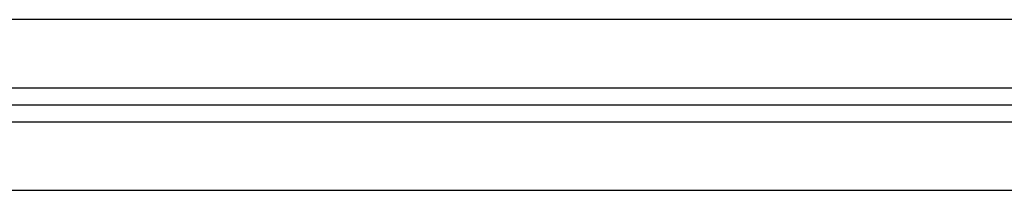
# Model space of a CAD drawing. Header units: inches. Extents: x 34737 to 291769, y 4926 to 74566.
# Tile 97 of 256: x 253066 to 253174, y 31039 to 31058. Entities that reach past the tile are written whole.
import ezdxf

# ---------------------------------------------------------------- set-up
doc = ezdxf.new("R2010")
doc.units = ezdxf.units.IN
doc.header["$LTSCALE"] = 300
doc.linetypes.add('AM_DIN_G_W050', pattern=[13.75, 9.75, -1.5, 1, -1.5])
doc.layers.add('!_A_01_TENKÁ', color=8, linetype='Continuous', lineweight=13)
doc.layers.add('AM_7', color=4, linetype='AM_DIN_G_W050', lineweight=25)

msp = doc.modelspace()

# ---------------------------------------------------------------- linework, layer by layer
at = {"layer": '!_A_01_TENKÁ', "color": 7, "lineweight": -3}
for p, q in [((255309.28, 31057.91), (252431.97, 31057.91)), ((252431.97, 31050.41), (255309.28, 31050.41)), ((255309.28, 31046.66), (252431.97, 31046.66)), ((252431.97, 31039.16), (255309.28, 31039.16))]:
    msp.add_line(p, q, dxfattribs=at)
at = {"layer": 'AM_7', "color": 7, "lineweight": -3}
msp.add_line((255309.28, 31048.53), (252414.2, 31048.53), dxfattribs=at)

doc.saveas('drawing.dxf')
